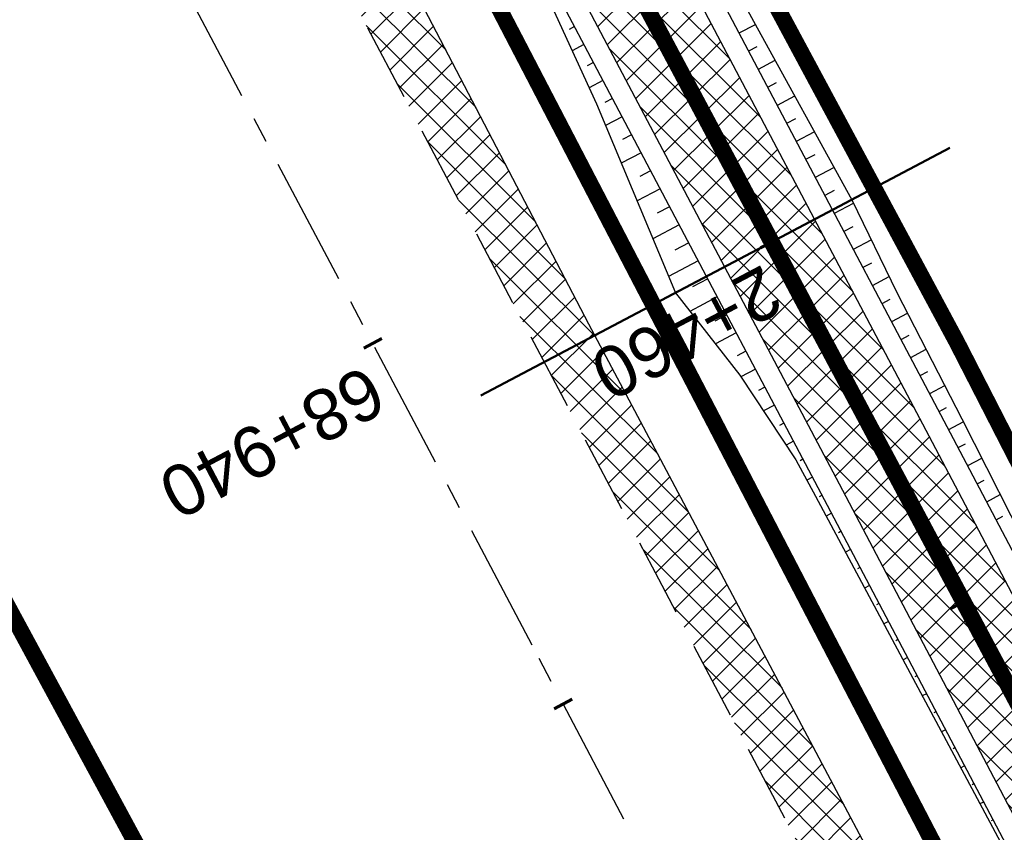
# Model space of a CAD drawing. Header units: metres. Extents: x 7529682 to 7533711, y 5721195 to 5727842.
# Tile 101 of 232: x 7530845 to 7530869, y 5725610 to 5725630. Entities that reach past the tile are written whole.
import ezdxf

# ---------------------------------------------------------------- set-up
doc = ezdxf.new("R2010")
doc.units = ezdxf.units.M
for name, pattern in [('817-dzialki-09-05-04$0$HIDDEN', [0.375, 0.25, -0.125]), ('ACAD_ISO05W100', [33, 24, -3, 0, -3, 0, -3]), ('CENTER', [50.800000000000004, 31.75, -6.35, 6.35, -6.35]), ('CENTER2', [28.575000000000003, 19.05, -3.175, 3.175, -3.175]), ('HIDDEN', [9.524999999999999, 6.35, -3.175])]:
    doc.linetypes.add(name, pattern=pattern)
for name, color, linetype in [('C-DROGI-SYTUACJA', 7, 'Continuous'), ('C-DROGI-SYTUACJA-ETYKIETY', 7, 'Continuous'), ('D-hatch-pobocza', 131, 'Continuous'), ('D-pobocza', 60, 'Continuous'), ('D-rowy', 160, 'Continuous'), ('D-skarpa', 2, 'Continuous'), ('D-skarpa-kreskowanie', 2, 'Continuous')]:
    doc.layers.add(name, color=color, linetype=linetype)
for name, color, linetype, lineweight, true_color in [('D-hatch-ciag-pieszo-rowerowy', 7, 'Continuous', 13, 0xff9f80), ('D-LR-etap-III', 7, '817-dzialki-09-05-04$0$HIDDEN', 50, 0x00008f), ('D-przekroje-pop', 7, 'Continuous', 50, 0x000099)]:
    doc.layers.add(name, color=color, linetype=linetype, lineweight=lineweight, true_color=true_color)
for name, color, linetype, lineweight in [('D-krawędzie', 3, 'Continuous', 30), ('D-obrzeża', 2, 'Continuous', 30), ('D-oś', 10, 'CENTER', 30), ('D-pas-drogowy', 7, 'ACAD_ISO05W100', 50)]:
    doc.layers.add(name, color=color, linetype=linetype, lineweight=lineweight)
doc.layers.add('poprzeczki', color=7, linetype='Continuous', true_color=0x0000c7)
doc.styles.get("Standard").update_dxf_attribs({"font": 'arial.ttf'})
pattern_1 = [(45, (0, 0), (-0.3367596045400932, 0.3367596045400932), []), (135, (0, 0), (-0.3367596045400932, -0.3367596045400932), [])]

# ---------------------------------------------------------------- blocks, each defined once
blk = doc.blocks.new('AeccTickLine')
at = {"color": 0, "linetype": 'ByBlock', "lineweight": -2}
blk.add_line((0, 1), (-3.673819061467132e-16, -1), dxfattribs=at)

msp = doc.modelspace()

# ---------------------------------------------------------------- hatches: boundary and pattern name
at = {"layer": 'D-hatch-ciag-pieszo-rowerowy'}
h = msp.add_hatch(dxfattribs=at)
h.set_pattern_fill('ANSI37', color=256, scale=0.15, style=0)
h.set_pattern_definition(pattern_1)
edge = h.paths.add_edge_path()
edge.add_line((7530818.124334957, 5725713.249359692), (7530816.540020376, 5725710.847100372))
edge.add_line((7530816.540020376, 5725710.847100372), (7530819.007277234, 5725705.983293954))
edge.add_line((7530819.007277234, 5725705.983293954), (7530845.280506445, 5725656.022485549))
edge.add_line((7530845.280506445, 5725656.022485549), (7530865.098461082, 5725618.485480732))
edge.add_line((7530865.098461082, 5725618.485480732), (7530869.70981049, 5725609.718526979))
edge.add_line((7530869.70981049, 5725609.718526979), (7530876.808834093, 5725596.199115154))
edge.add_arc((7530894.516073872, 5725605.497161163), 20.00000000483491, 207.7038992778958, 238.1442358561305)
edge.add_line((7530883.960419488, 5725588.509572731), (7530886.535482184, 5725586.909494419))
edge.add_arc((7530875.979827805, 5725569.92190599), 19.99999999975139, 27.703899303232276, 58.144235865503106, ccw=False)
edge.add_line((7530893.687067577, 5725579.219952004), (7530895.075885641, 5725576.575080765))
edge.add_line((7530895.075885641, 5725576.575080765), (7530899.583029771, 5725578.80364787))
edge.add_line((7530899.583029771, 5725578.80364787), (7530895.584255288, 5725580.984413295))
edge.add_arc((7530877.877015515, 5725571.686367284), 20.00000000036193, 27.70389929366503, 58.14423586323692)
edge.add_line((7530888.432669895, 5725588.673955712), (7530885.857607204, 5725590.27403402))
edge.add_arc((7530896.413261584, 5725607.26162245), 20.00000000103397, 207.7038992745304, 238.1442358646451, ccw=False)
edge.add_line((7530878.706021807, 5725597.963576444), (7530871.923215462, 5725610.88078273))
edge.add_line((7530871.923215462, 5725610.88078273), (7530867.310156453, 5725619.650988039))
edge.add_line((7530867.310156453, 5725619.650988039), (7530847.49262991, 5725657.187182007))
edge.add_line((7530847.49262991, 5725657.187182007), (7530821.21878027, 5725707.149163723))
edge.add_line((7530821.21878027, 5725707.149163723), (7530818.124334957, 5725713.249359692))
at = {"layer": 'D-hatch-pobocza'}
h = msp.add_hatch(dxfattribs=at)
h.set_pattern_fill('ANSI37', color=256, scale=0.15, style=0)
h.set_pattern_definition(pattern_1)
h.paths.add_polyline_path([(7530850.03, 5725639.55), (7530838.259999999, 5725661.68), (7530828.61, 5725680.54), (7530814.732364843, 5725707.80960475), (7530813.811654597, 5725705.117107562), (7530824.739035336, 5725684.389287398), (7530840.856259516, 5725653.693092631), (7530860.675070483, 5725616.154465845), (7530865.283000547, 5725607.394015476), (7530878.050274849, 5725583.079962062), (7530883.103617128, 5725573.520038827), (7530886.053023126, 5725572.463225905), (7530871.95, 5725597.92), (7530858.969999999, 5725622.4)])

# ---------------------------------------------------------------- linework, layer by layer
at = {"layer": 'C-DROGI-SYTUACJA', "color": 10, "linetype": 'CENTER2', "lineweight": 35, "ltscale": 0.2}
msp.add_lwpolyline([(7530731.225186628, 5725876.243669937), (7530749.9411932, 5725840.80064079), (7530776.607199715, 5725790.32115803), (7530793.835011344, 5725757.415136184), (7530804.978317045, 5725736.312752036, -0.004099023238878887), (7530807.239406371, 5725731.944510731), (7530820.113028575, 5725706.566228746), (7530830.270223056, 5725687.299354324), (7530846.386568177, 5725656.604833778), (7530866.204308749, 5725619.068234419), (7530877.760224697, 5725597.076230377, 0.1335355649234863), (7530884.90917624, 5725589.391702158), (7530887.484076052, 5725587.791725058, -0.1336076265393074), (7530894.635661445, 5725580.10218264), (7530904.400482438, 5725561.506014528, -0.1127731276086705)], format="xyb", dxfattribs=at)
at = {"layer": 'D-krawędzie', "linetype": 'HIDDEN', "ltscale": 0.3, "flags": 128}
msp.add_lwpolyline([(7530572.009999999, 5726166.06), (7530620.380949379, 5726072.761487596), (7530641.555222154, 5726032.007915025), (7530660.960861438, 5725995.070069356), (7530689.128213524, 5725941.540167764), (7530707.335918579, 5725907.031820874), (7530725.255781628, 5725873.092686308), (7530743.969545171, 5725837.653904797), (7530770.526708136, 5725787.119408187), (7530787.864146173, 5725754.266918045), (7530809.897571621, 5725712.541613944), (7530824.739035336, 5725684.389287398), (7530840.856259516, 5725653.693092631), (7530860.675070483, 5725616.154465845), (7530865.283000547, 5725607.394015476), (7530878.050274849, 5725583.079962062), (7530918.171722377, 5725507.178125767), (7530950.162943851, 5725446.305402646), (7530993.419108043, 5725364.264712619), (7531022.766433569, 5725308.719304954), (7531053.80955549, 5725249.872416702), (7531081.165622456, 5725197.874670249), (7531103.902359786, 5725154.540603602), (7531128.123220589, 5725108.448161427), (7531149.3, 5725068.249999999), (7531167.380094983, 5725033.766927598), (7531197.164745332, 5724976.987689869), (7531228.151004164, 5724918.034426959), (7531253.152837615, 5724870.491119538), (7531286.7961686, 5724806.653565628), (7531306.739858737, 5724768.664832), (7531335.094443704, 5724714.652299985), (7531357.3191504, 5724672.438740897), (7531373.644908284, 5724641.454376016), (7531392.161870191, 5724605.998675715), (7531418.480331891, 5724555.852756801), (7531439.726902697, 5724515.582472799), (7531468.399107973, 5724461.077223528), (7531491.782023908, 5724416.527754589), (7531531.990296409, 5724339.832565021), (7531557.226635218, 5724291.658956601), (7531569.851546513, 5724267.577443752), (7531591.375556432, 5724226.547822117), (7531610.003879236, 5724191.103071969), (7531616.882991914, 5724177.998849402), (7531629.984986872, 5724153.025496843), (7531641.006768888, 5724132.021778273), (7531664.906257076, 5724087.616922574), (7531677.64401952, 5724064.785715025), (7531683.112433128, 5724054.988140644), (7531686.752875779, 5724048.180044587), (7531695.447538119, 5724031.696667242), (7531703.748818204, 5724015.917210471), (7531709.214143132, 5724005.513965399), (7531719.388607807, 5723986.14687362), (7531726.295217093, 5723973.000144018), (7531732.740794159, 5723960.735633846), (7531735.13, 5723956.19)], dxfattribs=at)
at = {"layer": 'D-LR-etap-III', "ltscale": 10, "flags": 128}
msp.add_lwpolyline([(7531750.474471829, 5723895.103125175, 0.4, 0.4, 0), (7531750.505, 5723895.13, 0.4, 0.4, 0), (7531682.71, 5724022.92, 0.4, 0.4, 0), (7531619.177023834, 5724147.203692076, 0.4, 0.4, 0), (7531592.308960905, 5724198.48863389, 0.4, 0.4, 0), (7531553.263875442, 5724272.918564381, 0.4, 0.4, 0), (7531504.019999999, 5724366.79, 0.4, 0.4, 0), (7531482.09, 5724407.62, 0.4, 0.4, 0), (7531412.350402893, 5724541.182759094, 0.4, 0.4, 0), (7531388.463669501, 5724586.929768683, 0.4, 0.4, 0), (7531345.12, 5724669.94, 0.4, 0.4, 0), (7531127.66, 5725081.67, 0.4, 0.4, 0), (7531059.253139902, 5725211.040795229, 0.4, 0.4, 0), (7531008.007244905, 5725307.953830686, 0.4, 0.4, 0), (7530964.181635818, 5725390.835555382, 0.4, 0.4, 0), (7530914.557354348, 5725484.683561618, 0.4, 0.4, 0), (7530865.243241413, 5725577.493975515, 0.4, 0.4, 0), (7530840.085257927, 5725624.058651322, 0.4, 0.4, 0), (7530802.559525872, 5725694.924584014, 0.4, 0.4, 0), (7530755.54, 5725787.51, 0.4, 0.4, 0), (7530708.717810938, 5725876.303221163, 0.4, 0.4, 0), (7530695.12, 5725902.09, 0.4, 0.4, 0), (7530642.91397006, 5726001.07839487, 0.4, 0.4, 0), (7530634.934723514, 5726016.146615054, 0.4, 0.4, 0), (7530610.820000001, 5726061.929999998, 0.4, 0.4, 0), (7530610.820000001, 5726061.929999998, 0.4, 0.4, 0), (7530607.21, 5726063.51, 0.4, 0.4, 0), (7530597.42, 5726080.68, 0.4, 0.4, 0), (7530591.16, 5726088.44, 0.4, 0.4, 0), (7530581.28, 5726107.21, 0.4, 0.4, 0), (7530571.29, 5726130.56, 0.4, 0.4, 0), (7530549.554994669, 5726171.527317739, 0.4, 0.4, 0), (7530531.014309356, 5726206.473807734, 0.4, 0.4, 0), (7530516.461208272, 5726236.016618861, 0.4, 0.4, 0), (7530500.798929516, 5726266.141265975, 0.4, 0.4, 0), (7530491.349999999, 5726283.94, 0.4, 0.4, 0), (7530482.4, 5726303.41, 0.4, 0.4, 0), (7530482.4, 5726303.41, 0.4, 0.4, 0), (7530450.41, 5726357.28, 0.4, 0.4, 0), (7530397.759396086, 5726458.499907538, 0.4, 0.4, 0), (7530334.707815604, 5726583.664702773, 0.4, 0.4, 0), (7530303.939274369, 5726645.167943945, 0.4, 0.4, 0), (7530300.509779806, 5726651.777515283, 0.4, 0.4, 0), (7530289.213532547, 5726671.966724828, 0.4, 0.4, 0), (7530281.54, 5726685.57, 0.4, 0.4, 0), (7530261.37085633, 5726724.163374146, 0.4, 0.4, 0), (7530254.03, 5726738.21, 0.4, 0.4, 0), (7530197.219999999, 5726845.06, 0.4, 0.4, 0), (7530194.71, 5726849.15, 0.4, 0.4, 0), (7530195.92, 5726850.75, 0.4, 0.4, 0), (7530170.546669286, 5726892.961489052, 0.4, 0.4, 0), (7530143.174718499, 5726945.065838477, 0.4, 0.4, 0), (7530105.059999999, 5727018.32, 0.4, 0.4, 0), (7530100.059999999, 5727027.16, 0.4, 0.4, 0), (7530062.318670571, 5727099.625398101, 0.4, 0.4, 0), (7530015.378537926, 5727189.420463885, 0.4, 0.4, 0), (7529983.207960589, 5727250.206596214, 0.4, 0.4, 0), (7529953.284293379, 5727306.74720398, 0.4, 0.4, 0), (7529900.67053443, 5727406.15903814, 0.4, 0.4, 0), (7529890.630239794, 5727425.131178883, 0.4, 0.4, 0), (7529875.155383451, 5727454.426350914, 0.4, 0.4, 0), (7529857.560096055, 5727487.787346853, 0.4, 0.4, 0), (7529835.194401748, 5727530.19312405, 0.4, 0.4, 0), (7529811.740544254, 5727574.662079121, 0.4, 0.4, 0), (7529792.101859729, 5727611.922638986, 0.4, 0.4, 0), (7529768.066117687, 5727657.469613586, 0.4, 0.4, 0), (7529755.210566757, 5727682.131373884, 0.4, 0.4, 0), (7529753.309999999, 5727681.13, 0.4, 0.4, 0), (7529739.21, 5727707.77, 0.4, 0.4, 0), (7529735.394745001, 5727711.251990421, 0.4, 0.4, 0), (7529725.42, 5727730.2, 0.4, 0.4, 0), (7529723.55, 5727729.88, 0.4, 0.4, 0), (7529695.566668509, 5727782.932080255, 0.4, 0.4, 0), (7529717.67971874, 5727794.024357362, 0.4, 0.4, 0), (7529736.274870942, 5727758.647400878, 0.4, 0.4, 0), (7529736.274870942, 5727758.647400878, 0.4, 0.4, 0), (7529744.511003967, 5727750.406106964, 0.4, 0.4, 0), (7529744.511003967, 5727750.406106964, 0.4, 0.4, 0), (7529750.282568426, 5727738.549848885, 0.4, 0.4, 0), (7529777.108510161, 5727687.569424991, 0.4, 0.4, 0), (7529796.51537536, 5727651.329932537, 0.4, 0.4, 0), (7529814.937945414, 5727616.793170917, 0.4, 0.4, 0), (7529839.006722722, 5727572.303976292, 0.4, 0.4, 0), (7529860.617626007, 5727532.509108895, 0.4, 0.4, 0), (7529882.348967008, 5727491.504261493, 0.4, 0.4, 0), (7529904.865139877, 5727449.096370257, 0.4, 0.4, 0), (7529920.747384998, 5727418.884773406, 0.4, 0.4, 0), (7529946.676504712, 5727368.547487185, 0.4, 0.4, 0), (7529972.024701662, 5727320.573310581, 0.4, 0.4, 0), (7529987.740014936, 5727290.153392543, 0.4, 0.4, 0), (7529996.497385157, 5727273.661630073, 0.4, 0.4, 0), (7530017.541471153, 5727234.202689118, 0.4, 0.4, 0), (7530033.053657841, 5727204.864166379, 0.4, 0.4, 0), (7530051.622983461, 5727170.222745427, 0.4, 0.4, 0), (7530069.276612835, 5727137.015751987, 0.4, 0.4, 0), (7530089.385386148, 5727097.533639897, 0.4, 0.4, 0), (7530109.712512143, 5727060.746615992, 0.4, 0.4, 0), (7530136.769722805, 5727011.640131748, 0.4, 0.4, 0), (7530162.446686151, 5726962.743777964, 0.4, 0.4, 0), (7530187.674104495, 5726916.992101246, 0.4, 0.4, 0), (7530207.820739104, 5726879.335323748, 0.4, 0.4, 0), (7530230.625609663, 5726834.518686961, 0.4, 0.4, 0), (7530262.288093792, 5726776.61832811, 0.4, 0.4, 0), (7530277.509672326, 5726760.213143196, 0.4, 0.4, 0), (7530286.036865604, 5726744.106684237, 0.4, 0.4, 0), (7530288.097472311, 5726735.884066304, 0.4, 0.4, 0), (7530290.393870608, 5726725.046963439, 0.4, 0.4, 0), (7530296.17664807, 5726713.582980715, 0.4, 0.4, 0), (7530302.726195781, 5726701.18226779, 0.4, 0.4, 0), (7530325.685047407, 5726657.466383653, 0.4, 0.4, 0), (7530343.243978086, 5726623.648592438, 0.4, 0.4, 0), (7530360.229820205, 5726591.746871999, 0.4, 0.4, 0), (7530383.20855044, 5726548.059469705, 0.4, 0.4, 0), (7530406.017875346, 5726503.605514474, 0.4, 0.4, 0), (7530427.464919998, 5726462.620289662, 0.4, 0.4, 0), (7530447.9278544, 5726424.388014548, 0.4, 0.4, 0), (7530471.126878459, 5726379.920667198, 0.4, 0.4, 0), (7530490.501003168, 5726343.033350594, 0.4, 0.4, 0), (7530509.499458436, 5726306.733076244, 0.4, 0.4, 0), (7530529.890269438, 5726267.244072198, 0.4, 0.4, 0), (7530543.852446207, 5726238.990319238, 0.4, 0.4, 0), (7530554.808897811, 5726218.943990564, 0.4, 0.4, 0), (7530559.027108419, 5726212.223286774, 0.4, 0.4, 0), (7530563.060988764, 5726206.409670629, 0.4, 0.4, 0), (7530566.93354971, 5726200.463543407, 0.4, 0.4, 0), (7530569.771022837, 5726194.901501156, 0.4, 0.4, 0), (7530571.47319415, 5726191.282350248, 0.4, 0.4, 0), (7530572.839142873, 5726188.024533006, 0.4, 0.4, 0), (7530575.295071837, 5726182.034664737, 0.4, 0.4, 0), (7530579.736851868, 5726173.306070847, 0.4, 0.4, 0), (7530583.3, 5726167.41, 0.4, 0.4, 0), (7530593.4, 5726163.33, 0.4, 0.4, 0), (7530598.618375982, 5726155.264489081, 0.4, 0.4, 0), (7530608.258304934, 5726140.497132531, 0.4, 0.4, 0), (7530603.269999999, 5726136.83, 0.4, 0.4, 0), (7530606.53, 5726131.84, 0.4, 0.4, 0), (7530604.239057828, 5726124.21679044, 0.4, 0.4, 0), (7530605.847136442, 5726121.630127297, 0.4, 0.4, 0), (7530608.971611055, 5726116.164124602, 0.4, 0.4, 0), (7530618.114293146, 5726097.791111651, 0.4, 0.4, 0), (7530651.213125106, 5726034.959524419, 0.4, 0.4, 0), (7530670.243741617, 5725998.61095082, 0.4, 0.4, 0), (7530698.075474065, 5725945.952624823, 0.4, 0.4, 0), (7530716.505955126, 5725911.3051464, 0.4, 0.4, 0), (7530735.223454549, 5725875.667401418, 0.4, 0.4, 0), (7530752.504235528, 5725842.154920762, 0.4, 0.4, 0), (7530778.310652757, 5725793.501254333, 0.4, 0.4, 0), (7530797.499961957, 5725756.381811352, 0.4, 0.4, 0), (7530812.518974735, 5725728.28874362, 0.4, 0.4, 0), (7530820.039295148, 5725713.160404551, 0.4, 0.4, 0), (7530822.422446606, 5725710.193574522, 0.4, 0.4, 0), (7530833.154893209, 5725688.800634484, 0.4, 0.4, 0), (7530849.629354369, 5725656.158601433, 0.4, 0.4, 0), (7530867.98290276, 5725621.963939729, 0.4, 0.4, 0), (7530872.629809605, 5725612.88760475, 0.4, 0.4, 0), (7530880.354488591, 5725597.594500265, 0.4, 0.4, 0), (7530883.839446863, 5725593.389159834, 0.4, 0.4, 0), (7530891.782113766, 5725587.763349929, 0.4, 0.4, 0), (7530895.038670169, 5725584.280746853, 0.4, 0.4, 0), (7530897.033644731, 5725580.941110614, 0.4, 0.4, 0), (7530900.951646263, 5725579.945856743, 0.4, 0.4, 0), (7530904.80970798, 5725571.977328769, 0.4, 0.4, 0), (7530903.682362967, 5725568.566434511, 0.4, 0.4, 0), (7530908.900614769, 5725558.844845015, 0.4, 0.4, 0), (7530910.252030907, 5725545.671606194, 0.4, 0.4, 0), (7530912.872986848, 5725538.645543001, 0.4, 0.4, 0), (7530945.278171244, 5725478.464284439, 0.4, 0.4, 0), (7530959.692318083, 5725450.24628822, 0.4, 0.4, 0), (7531002.82670893, 5725368.192370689, 0.4, 0.4, 0), (7531044.703532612, 5725290.314293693, 0.4, 0.4, 0), (7531064.098839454, 5725253.212562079, 0.4, 0.4, 0), (7531083.010253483, 5725216.677517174, 0.4, 0.4, 0), (7531113.013137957, 5725158.465613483, 0.4, 0.4, 0), (7531137.364304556, 5725113.07076138, 0.4, 0.4, 0), (7531150.830830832, 5725086.711759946, 0.4, 0.4, 0), (7531159.745663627, 5725076.640848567, 0.4, 0.4, 0), (7531166.309999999, 5725074.58, 0.4, 0.4, 0), (7531172.29, 5725062.58, 0.4, 0.4, 0), (7531170.589828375, 5725055.605912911, 0.4, 0.4, 0), (7531173.732823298, 5725044.080706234, 0.4, 0.4, 0), (7531215.342008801, 5724964.859648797, 0.4, 0.4, 0), (7531238.054496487, 5724921.684649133, 0.4, 0.4, 0), (7531262.389821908, 5724875.282876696, 0.4, 0.4, 0), (7531295.587160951, 5724811.265731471, 0.4, 0.4, 0), (7531348.487908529, 5724712.362812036, 0.4, 0.4, 0), (7531363.740817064, 5724682.68394264, 0.4, 0.4, 0), (7531366.986905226, 5724675.865317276, 0.4, 0.4, 0), (7531382.541261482, 5724646.110625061, 0.4, 0.4, 0), (7531401.299165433, 5724610.874551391, 0.4, 0.4, 0), (7531428.964837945, 5724558.862274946, 0.4, 0.4, 0), (7531449.111202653, 5724520.397801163, 0.4, 0.4, 0), (7531477.292992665, 5724465.831467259, 0.4, 0.4, 0), (7531500.996290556, 5724421.112506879, 0.4, 0.4, 0), (7531512.121834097, 5724400.549045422, 0.4, 0.4, 0), (7531513.78163794, 5724396.757451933, 0.4, 0.4, 0), (7531526.32, 5724379.39, 0.4, 0.4, 0), (7531566.783642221, 5724302.73628205, 0.4, 0.4, 0), (7531578.579156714, 5724282.774819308, 0.4, 0.4, 0), (7531584.232619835, 5724273.111246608, 0.4, 0.4, 0), (7531590.109283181, 5724263.508189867, 0.4, 0.4, 0), (7531593.027899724, 5724258.771479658, 0.4, 0.4, 0), (7531595.711841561, 5724254.226824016, 0.4, 0.4, 0), (7531601.659976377, 5724243.898197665, 0.4, 0.4, 0), (7531606.097733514, 5724235.986407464, 0.4, 0.4, 0), (7531609.382207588, 5724230.799061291, 0.4, 0.4, 0), (7531611.580260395, 5724227.671180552, 0.4, 0.4, 0), (7531612.707802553, 5724225.86410867, 0.4, 0.4, 0), (7531618.665224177, 5724214.480919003, 0.4, 0.4, 0), (7531619.885522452, 5724212.333950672, 0.4, 0.4, 0), (7531620.931818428, 5724210.787064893, 0.4, 0.4, 0), (7531623.518605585, 5724207.111542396, 0.4, 0.4, 0), (7531626.143926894, 5724203.61306897, 0.4, 0.4, 0), (7531632.022984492, 5724196.485954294, 0.4, 0.4, 0), (7531653.949089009, 5724152.617641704, 0.4, 0.4, 0), (7531656.750690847, 5724143.103797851, 0.4, 0.4, 0), (7531659.61440691, 5724133.254504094, 0.4, 0.4, 0), (7531661.627147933, 5724128.646047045, 0.4, 0.4, 0.01093811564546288), (7531674.314987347, 5724101.43546424, 0.4, 0.4, 0), (7531685.137626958, 5724081.408252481, 0.4, 0.4, 0), (7531692.159945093, 5724066.277333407, 0.4, 0.4, 0), (7531699.662164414, 5724051.388120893, 0.4, 0.4, 0), (7531704.480624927, 5724040.808561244, 0.4, 0.4, 0), (7531704.480624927, 5724040.808561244, 0.4, 0.4, 0), (7531704.401251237, 5724037.368913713, 0.4, 0.4, 0), (7531720.383609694, 5724003.441317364, 0.4, 0.4, 0), (7531728.79890528, 5723986.206298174, 0.4, 0.4, 0), (7531733.237926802, 5723977.192631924, 0.4, 0.4, 0), (7531736.750027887, 5723969.505210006, 0.4, 0.4, 0), (7531737.336143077, 5723968.518916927, 0.4, 0.4, 0), (7531738.285051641, 5723967.699360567, 0.4, 0.4, 0), (7531742.180915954, 5723962.346428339, 0.4, 0.4, 0), (7531744.286141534, 5723958.615526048, 0.4, 0.4, 0), (7531755.393260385, 5723944.192617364, 0.4, 0.4, 0), (7531758.69, 5723936.76, 0.4, 0.4, 0), (7531780.08, 5723929.25, 0.4, 0.4, 0), (7531792.611989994, 5723906.337708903, 0.4, 0.4, 0), (7531792.611989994, 5723906.337708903, 0.4, 0.4, 0), (7531756.962094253, 5723883.055323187, 0.4, 0.4, 0), (7531750.46, 5723895.130000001, 0.4, 0.4, 0), (7531750.46, 5723895.130000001, 0, 0, 0)], format="xyseb", dxfattribs=at)
at = {"layer": 'D-obrzeża'}
for points in [[(7530899.583029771, 5725578.80364787), (7530896.833245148, 5725580.303266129, -0.1318475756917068), (7530894.957147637, 5725582.091610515, 0.1174482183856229), (7530888.432669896, 5725588.673955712), (7530885.857607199, 5725590.274034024, -0.1336076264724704), (7530878.706021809, 5725597.963576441), (7530871.923215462, 5725610.88078273), (7530867.310156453, 5725619.650988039), (7530847.49262991, 5725657.187182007), (7530831.376460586, 5725687.881367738), (7530821.21878027, 5725707.149163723)], [(7530819.007277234, 5725705.983293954), (7530829.163985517, 5725686.717340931), (7530845.280506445, 5725656.022485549), (7530865.098461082, 5725618.485480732), (7530869.70981049, 5725609.718526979), (7530876.808834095, 5725596.199115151, 0.1336076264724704), (7530883.960419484, 5725588.509572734), (7530886.535482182, 5725586.909494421, -0.1336076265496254), (7530893.687067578, 5725579.219952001), (7530895.075659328, 5725576.575511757)]]:
    msp.add_lwpolyline(points, format="xyb", dxfattribs=at)
at = {"layer": 'D-oś', "ltscale": 0.1}
msp.add_lwpolyline([(7530915.075467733, 5725505.546186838), (7530874.953735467, 5725581.448561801), (7530862.185373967, 5725605.764687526), (7530857.578697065, 5725614.522755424), (7530837.759286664, 5725652.062517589), (7530821.64157021, 5725682.759649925), (7530806.802584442, 5725710.90727788), (7530784.768746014, 5725752.633364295), (7530767.429894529, 5725785.48853276), (7530740.872937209, 5725836.022638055), (7530722.160718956, 5725871.458493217), (7530704.240385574, 5725905.398518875), (7530686.031764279, 5725939.908602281), (7530657.86242703, 5725993.442278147), (7530638.453085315, 5726030.387171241), (7530594.845000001, 5726110.895), (7530594.845000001, 5726110.895), (7530594.845000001, 5726110.895), (7530540.21, 5726214.45)], dxfattribs=at)
at = {"layer": 'D-pas-drogowy', "ltscale": 0.2, "flags": 128}
msp.add_lwpolyline([(7531633.018560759, 5724182.834272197, 0.4, 0.4, 0), (7531617.558899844, 5724211.608162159, 0.4, 0.4, 0), (7531566.783642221, 5724302.73628205, 0.4, 0.4, 0), (7531538.419082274, 5724356.469679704, 0.4, 0.4, 0), (7531526.32, 5724379.39, 0.4, 0.4, 0), (7531516.102085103, 5724393.607319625, 0.4, 0.4, 0.001485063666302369), (7531513.78037409, 5724396.837773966, 0.4, 0.4, 0), (7531501.87, 5724413.41, 0.4, 0.4, 0), (7531474.926107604, 5724464.507896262, 0.4, 0.4, 0), (7531446.200436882, 5724518.992313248, 0.4, 0.4, 0), (7531424.962185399, 5724559.262257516, 0.4, 0.4, 0), (7531398.444460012, 5724609.565801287, 0.4, 0.4, 0), (7531379.647455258, 5724645.216004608, 0.4, 0.4, 0), (7531365.23, 5724672.56, 0.4, 0.4, 0), (7531341.305752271, 5724717.915356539, 0.4, 0.4, 0), (7531312.899996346, 5724771.788898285, 0.4, 0.4, 0), (7531292.590923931, 5724810.306502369, 0.4, 0.4, 0), (7531259.391619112, 5724873.271351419, 0.4, 0.4, 0), (7531233.740401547, 5724921.922582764, 0.4, 0.4, 0), (7531203.072738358, 5724980.092044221, 0.4, 0.4, 0), (7531173.471398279, 5725036.225177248, 0.4, 0.4, 0), (7531168.269999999, 5725046.09, 0.4, 0.4, 0), (7531172.29, 5725062.58, 0.4, 0.4, 0), (7531166.309999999, 5725074.58, 0.4, 0.4, 0), (7531150.32, 5725079.6, 0.4, 0.4, 0), (7531141.5, 5725096.43, 0.4, 0.4, 0), (7531109.311735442, 5725157.814415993, 0.4, 0.4, 0), (7531086.641300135, 5725201.047918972, 0.4, 0.4, 0), (7531059.198258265, 5725253.383662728, 0.4, 0.4, 0), (7531028.206828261, 5725312.48946212, 0.4, 0.4, 0), (7530999.104694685, 5725367.990143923, 0.4, 0.4, 0), (7530956.247527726, 5725449.724815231, 0.4, 0.4, 0), (7530924.397774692, 5725510.463768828, 0.4, 0.4, 0), (7530897.509999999, 5725561.74, 0.4, 0.4, 0), (7530894.46, 5725566.14, 0.4, 0.4, 0), (7530892.16, 5725570.49, 0.4, 0.4, 0), (7530869.362688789, 5725613.307018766, 0.4, 0.4, 0), (7530861.693971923, 5725627.704613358, 0.4, 0.4, 0), (7530852.74, 5725644.52, 0.4, 0.4, 0), (7530831.509999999, 5725684.2, 0.4, 0.4, 0), (7530811.13, 5725722.52, 0.4, 0.4, 0), (7530792.3476413, 5725757.940652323, 0.4, 0.4, 0), (7530768.03, 5725803.8, 0.4, 0.4, 0), (7530748.768542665, 5725840.178507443, 0.4, 0.4, 0), (7530727.7, 5725879.97, 0.4, 0.4, 0), (7530712.0981582, 5725909.54523909, 0.4, 0.4, 0), (7530693.644105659, 5725944.645156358, 0.4, 0.4, 0), (7530665.702224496, 5725997.538976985, 0.4, 0.4, 0), (7530641.759999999, 5726042.88, 0.4, 0.4, 0), (7530616.5, 5726091.48, 0.4, 0.4, 0), (7530604.628439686, 5726114.319880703, 0.4, 0.4, -0.007762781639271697), (7530602.5, 5726118.43, 0.4, 0.4, 0), (7530603.992037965, 5726123.394821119, 0.4, 0.4, 0), (7530606.53, 5726131.84, 0.4, 0.4, 0), (7530603.269999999, 5726136.83, 0.4, 0.4, 0), (7530593.775620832, 5726151.368713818, 0.4, 0.4, 0), (7530590.202637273, 5726156.84001263, 0.4, 0.4, 0), (7530583.3, 5726167.41, 0.4, 0.4, 0), (7530580.578343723, 5726170.427567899, 0.4, 0.4, 0), (7530575.849999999, 5726175.67, 0.4, 0.4, 0), (7530569.009999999, 5726186.66, 0.4, 0.4, 0), (7530562.555322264, 5726199.189409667, 0.4, 0.4, 0), (7530555.67, 5726211.39, 0.4, 0.4, 0), (7530548.29, 5726224.23, 0.4, 0.4, 0), (7530540.58, 5726237.71, 0.4, 0.4, 0), (7530532.679999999, 5726252.65, 0.4, 0.4, 0), (7530524.059999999, 5726269.35, 0.4, 0.4, 0), (7530502.82, 5726309.91, 0.4, 0.4, 0), (7530488.83, 5726336.63, 0.4, 0.4, 0), (7530466.03, 5726380.16, 0.4, 0.4, 0), (7530438.469999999, 5726432.77, 0.4, 0.4, 0), (7530424.53, 5726459.09, 0.4, 0.4, 0), (7530401.63, 5726502.97, 0.4, 0.4, 0), (7530383.38, 5726538.06, 0.4, 0.4, 0), (7530353.969999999, 5726593.52, 0.4, 0.4, 0), (7530338.469999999, 5726622.74, 0.4, 0.4, 0), (7530322.009999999, 5726653.88, 0.4, 0.4, 0), (7530297.54, 5726700.33, 0.4, 0.4, 0), (7530287.38, 5726719.6, 0.4, 0.4, 0), (7530285.94993921, 5726722.315508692, 0.4, 0.4, 0), (7530280.259999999, 5726733.12, 0.4, 0.4, 0), (7530266.73, 5726758.74, 0.4, 0.4, 0), (7530260.42, 5726770.47, 0.4, 0.4, 0), (7530253.25, 5726783.82, 0.4, 0.4, 0), (7530244.95, 5726799.33, 0.4, 0.4, 0), (7530239.389999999, 5726808.49, 0.4, 0.4, 0), (7530238.29, 5726807.9, 0.4, 0.4, 0), (7530218.11, 5726850.67, 0.4, 0.4, 0), (7530175.906646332, 5726928.168028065, 0.4, 0.4, 0), (7530096.679999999, 5727076.15, 0.4, 0.4, 0), (7530094.679999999, 5727079.89, 0.4, 0.4, 0), (7530064.59693469, 5727135.522637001, 0.4, 0.4, 0), (7530046.730970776, 5727168.8921561, 0.4, 0.4, 0), (7530025.803045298, 5727208.461374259, 0.4, 0.4, 0), (7530012.846501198, 5727232.979315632, 0.4, 0.4, 0), (7529994.15, 5727268.45, 0.4, 0.4, 0), (7529981.670868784, 5727291.93018666, 0.4, 0.4, 0), (7529949.889999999, 5727351.73, 0.4, 0.4, 0), (7529924.75, 5727399.03, 0.4, 0.4, 0), (7529915.515824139, 5727417.099754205, 0.4, 0.4, 0), (7529885.83, 5727475.19, 0.4, 0.4, 0), (7529862.559999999, 5727519.97, 0.4, 0.4, 0), (7529852.984923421, 5727538.191086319, 0.4, 0.4, 0), (7529836.513084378, 5727569.51130111, 0.4, 0.4, 0), (7529815.36890814, 5727609.140983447, 0.4, 0.4, 0), (7529792.795203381, 5727651.247499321, 0.4, 0.4, 0), (7529774.199114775, 5727685.858348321, 0.4, 0.4, 0), (7529746.966026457, 5727736.059440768, 0.4, 0.4, 0), (7529733.92, 5727757.62, 0.4, 0.4, 0), (7529708.607472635, 5727806.388536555, 0.4, 0.4, 0), (7529688.491967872, 5727796.344621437, 0.4, 0.4, 0), (7529723.55, 5727729.88, 0.4, 0.4, 0), (7529725.42, 5727730.2, 0.4, 0.4, 0), (7529735.38, 5727711.28, 0.4, 0.4, 0), (7529739.21, 5727707.77, 0.4, 0.4, 0), (7529753.309999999, 5727681.13, 0.4, 0.4, 0), (7529755.178396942, 5727682.114424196, 0.4, 0.4, 0), (7529792.101859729, 5727611.922638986, 0.4, 0.4, 0), (7529811.740544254, 5727574.662079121, 0.4, 0.4, 0), (7529835.194401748, 5727530.19312405, 0.4, 0.4, 0), (7529857.560096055, 5727487.787346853, 0.4, 0.4, 0), (7529875.155383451, 5727454.426350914, 0.4, 0.4, 0), (7529890.630239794, 5727425.131178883, 0.4, 0.4, 0), (7529900.67053443, 5727406.15903814, 0.4, 0.4, 0), (7529953.284293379, 5727306.74720398, 0.4, 0.4, 0), (7529983.207960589, 5727250.206596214, 0.4, 0.4, 0), (7530015.378537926, 5727189.420463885, 0.4, 0.4, 0), (7530062.318670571, 5727099.625398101, 0.4, 0.4, 0), (7530100.059999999, 5727027.16, 0.4, 0.4, 0), (7530105.059999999, 5727018.32, 0.4, 0.4, 0), (7530143.174718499, 5726945.065838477, 0.4, 0.4, 0), (7530170.546669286, 5726892.961489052, 0.4, 0.4, 0), (7530195.92, 5726850.75, 0.4, 0.4, 0), (7530194.71, 5726849.15, 0.4, 0.4, 0), (7530197.219999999, 5726845.06, 0.4, 0.4, 0), (7530254.03, 5726738.21, 0.4, 0.4, 0), (7530261.37085633, 5726724.163374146, 0.4, 0.4, 0), (7530281.54, 5726685.57, 0.4, 0.4, 0), (7530289.213532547, 5726671.966724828, 0.4, 0.4, 0), (7530300.509779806, 5726651.777515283, 0.4, 0.4, 0), (7530303.939274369, 5726645.167943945, 0.4, 0.4, 0), (7530334.707815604, 5726583.664702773, 0.4, 0.4, 0), (7530397.759396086, 5726458.499907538, 0.4, 0.4, 0), (7530450.41, 5726357.28, 0.4, 0.4, 0), (7530482.4, 5726303.41, 0.4, 0.4, 0), (7530483.687990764, 5726301.003383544, 0.4, 0.4, 0), (7530491.349999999, 5726283.94, 0.4, 0.4, 0), (7530512.67, 5726243.78, 0.4, 0.4, 0), (7530529.429999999, 5726209.46, 0.4, 0.4, 0), (7530571.29, 5726130.56, 0.4, 0.4, 0), (7530581.28, 5726107.21, 0.4, 0.4, 0), (7530591.16, 5726088.44, 0.4, 0.4, 0), (7530597.42, 5726080.68, 0.4, 0.4, 0), (7530607.21, 5726063.51, 0.4, 0.4, 0), (7530610.820000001, 5726061.929999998, 0.4, 0.4, 0), (7530634.934723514, 5726016.146615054, 0.4, 0.4, 0), (7530642.91397006, 5726001.07839487, 0.4, 0.4, 0), (7530695.12, 5725902.09, 0.4, 0.4, 0), (7530708.717810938, 5725876.303221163, 0.4, 0.4, 0), (7530755.54, 5725787.51, 0.4, 0.4, 0), (7530802.559525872, 5725694.924584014, 0.4, 0.4, 0), (7530840.085257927, 5725624.058651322, 0.4, 0.4, 0), (7530865.243241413, 5725577.493975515, 0.4, 0.4, 0), (7530914.557354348, 5725484.683561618, 0.4, 0.4, 0), (7530964.181635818, 5725390.835555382, 0.4, 0.4, 0), (7531008.007244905, 5725307.953830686, 0.4, 0.4, 0), (7531059.253139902, 5725211.040795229, 0.4, 0.4, 0), (7531127.66, 5725081.67, 0.4, 0.4, 0), (7531345.12, 5724669.94, 0.4, 0.4, 0), (7531388.463669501, 5724586.929768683, 0.4, 0.4, 0), (7531412.350402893, 5724541.182759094, 0.4, 0.4, 0), (7531482.09, 5724407.62, 0.4, 0.4, 0), (7531504.019999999, 5724366.79, 0.4, 0.4, 0), (7531519.374444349, 5724337.520497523, 0.4, 0.4, 0), (7531563.748815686, 5724252.931583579, 0.4, 0.4, 0), (7531602.175111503, 5724179.681224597, 0.4, 0.4, 0), (7531619.177023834, 5724147.203692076, 0.4, 0.4, 0), (7531625.038493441, 5724135.63500206, 0.4, 0.4, 0), (7531656.796442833, 5724073.31633882, 0.4, 0.4, 0), (7531675.12, 5724037.36, 0.4, 0.4, 0), (7531682.71, 5724022.92, 0.4, 0.4, 0), (7531705.565196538, 5723979.810545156, 0.4, 0.4, 0), (7531736.605941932, 5723921.261514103, 0.4, 0.4, 0), (7531750.46, 5723895.130000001, 0.4, 0.4, 0), (7531740.769999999, 5723886.56, 0.4, 0.4, 0), (7531732.86, 5723885, 0.4, 0.4, 0), (7531722.179999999, 5723887.77, 0.4, 0.4, 0), (7531729.87, 5723862.17, 0.4, 0.4, 0), (7531742.92, 5723861.93, 0.4, 0.4, 0), (7531763.71, 5723859.52, 0.4, 0.4, 0), (7531768.42, 5723854.12, 0.4, 0.4, 0), (7531787.42, 5723817.97, 0.4, 0.4, 0), (7531795.57, 5723809.82, 0.4, 0.4, 0), (7531816.346897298, 5723819.850397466, 0.4, 0.4, 0), (7531816.346897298, 5723819.850397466, 0.4, 0.4, 0), (7531805.059999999, 5723843.23, 0.4, 0.4, 0), (7531803.61, 5723886.23, 0.4, 0.4, 0), (7531803.61, 5723886.23, 0.4, 0.4, 0), (7531780.08, 5723929.25, 0.4, 0.4, 0), (7531758.69, 5723936.76, 0.4, 0.4, 0), (7531749.3590272, 5723946.412126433, 0.4, 0.4, 0), (7531742.71, 5723953.29, 0.4, 0.4, 0), (7531735.177368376, 5723967.877529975, 0.4, 0.4, 0), (7531722.37, 5723992.68, 0.4, 0.4, 0), (7531705.041669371, 5724030.885563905, 0.4, 0.4, 0), (7531699.469999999, 5724043.17, 0.4, 0.4, 0), (7531692.69, 5724058.11, 0.4, 0.4, 0), (7531679.672010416, 5724084.016803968, 0.4, 0.4, 0), (7531674.55, 5724094.21, 0.4, 0.4, 0), (7531666.633166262, 5724114.002855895, 0.4, 0.4, 0), (7531649, 5724153.82, 0.4, 0.4, 0), (7531641.49, 5724149.34, 0.4, 0.4, 0), (7531626.04, 5724179.34, 0.4, 0.4, 0), (7531633.03, 5724182.84, 0, 0, 0)], format="xyseb", dxfattribs=at)
at = {"layer": 'D-pobocza'}
msp.add_lwpolyline([(7530886.053023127, 5725572.463225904), (7530871.95, 5725597.92), (7530858.969999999, 5725622.4), (7530850.03, 5725639.55), (7530838.259999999, 5725661.68), (7530828.61, 5725680.54), (7530814.732364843, 5725707.80960475)], dxfattribs=at)
for points in [[(7530896.348277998, 5725580.604899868), (7530896.026936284, 5725581.216864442, 0.1336076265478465), (7530888.696561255, 5725589.098645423), (7530886.121498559, 5725590.698723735, -0.1336076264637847), (7530879.148702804, 5725598.196027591), (7530872.365896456, 5725611.11323388), (7530867.752495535, 5725619.884089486), (7530847.935054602, 5725657.420121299), (7530831.818955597, 5725688.114173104), (7530821.661080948, 5725707.382337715)], [(7530818.564976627, 5725705.750120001), (7530828.721490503, 5725686.484535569), (7530844.838081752, 5725655.789546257), (7530864.656122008, 5725618.25237927), (7530869.267292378, 5725609.485765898), (7530876.366153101, 5725595.966664, 0.1336076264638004), (7530883.696528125, 5725588.084883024), (7530886.271590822, 5725586.484804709, -0.133607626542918), (7530893.244386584, 5725578.987500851), (7530894.624227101, 5725576.359726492)]]:
    msp.add_lwpolyline(points, format="xyb", dxfattribs=at)
at = {"layer": 'D-przekroje-pop', "extrusion": (0.4668831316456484, -0.8843190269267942, 0), "elevation": -1547245.498721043}
msp.add_lwpolyline([(9332888.23489752, 0), (9332883.23489752, 0), (9332875.23489752, 0)], dxfattribs=at)
at = {"layer": 'D-rowy', "linetype": 'HIDDEN', "ltscale": 0.1, "const_width": 0.4, "flags": 128}
msp.add_lwpolyline([(7530883.810764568, 5725577.738263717), (7530881.989102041, 5725581.824857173), (7530870.79461293, 5725603.155420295), (7530854.160482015, 5725635.155020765), (7530838.135953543, 5725665.424356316), (7530816.674009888, 5725707.159485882)], dxfattribs=at)
at = {"layer": 'D-skarpa', "linetype": 'Continuous'}
for points in [[(7530845.433975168, 5725654.480680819), (7530850.155181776, 5725645.665142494), (7530852.507902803, 5725641.253211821), (7530854.79849637, 5725636.808480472), (7530857.074458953, 5725632.35602458), (7530859.151880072, 5725627.798747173), (7530861.089431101, 5725623.16762426), (7530862.668583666, 5725621.145757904), (7530864.042654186, 5725619.072733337), (7530864.52177466, 5725618.179927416), (7530866.398996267, 5725614.66686903), (7530873.468715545, 5725601.436979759)], [(7530851.098232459, 5725651.817101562), (7530853.462289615, 5725647.411155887), (7530855.853869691, 5725643.019741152), (7530858.220829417, 5725638.615327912), (7530863.00587516, 5725629.833493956), (7530865.409352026, 5725625.448360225), (7530866.51974949, 5725623.179010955), (7530868.107035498, 5725620.072793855), (7530869.915988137, 5725616.514907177), (7530872.20720501, 5725612.070602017), (7530874.514748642, 5725607.634875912)]]:
    msp.add_lwpolyline(points, dxfattribs=at)
at = {"layer": 'D-skarpa-kreskowanie', "linetype": 'Continuous'}
for p, q in [((7530858.612903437, 5725629.698783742, 107.6009921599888), (7530858.481059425, 5725629.629175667, 107.5015931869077)), ((7530862.654026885, 5725629.54105186, 107.7339979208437), (7530863.051224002, 5725629.750755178, 107.4345456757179)), ((7530858.846345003, 5725629.256624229, 107.6017338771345), (7530858.556957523, 5725629.103839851, 107.3835607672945)), ((7530862.887468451, 5725629.098892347, 107.7347396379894), (7530863.08952007, 5725629.205567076, 107.5824102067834)), ((7530863.120910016, 5725628.656732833, 107.735481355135), (7530863.531919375, 5725628.873728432, 107.4256158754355)), ((7530859.079786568, 5725628.814464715, 107.6024755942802), (7530858.922243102, 5725628.731288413, 107.4837014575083)), ((7530859.313228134, 5725628.372305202, 107.603217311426), (7530858.972441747, 5725628.19238437, 107.3462938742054)), ((7530863.354351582, 5725628.21457332, 107.7362230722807), (7530863.563309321, 5725628.32489419, 107.5786870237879)), ((7530859.5466697, 5725627.930145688, 107.6039590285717), (7530859.362473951, 5725627.832898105, 107.4650913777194)), ((7530863.587793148, 5725627.772413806, 107.7369647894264), (7530864.012614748, 5725627.996701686, 107.4166860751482)), ((7530859.780111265, 5725627.487986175, 107.6047007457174), (7530859.372033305, 5725627.272538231, 107.2970452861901)), ((7530863.821234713, 5725627.330254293, 107.737706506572), (7530864.037098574, 5725627.444221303, 107.5749638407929)), ((7530860.013552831, 5725627.045826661, 107.605442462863), (7530859.789670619, 5725626.927626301, 107.4366546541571)), ((7530864.054676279, 5725626.888094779, 107.7384482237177), (7530864.493310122, 5725627.11967494, 107.4077562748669)), ((7530860.246994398, 5725626.603667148, 107.6061841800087), (7530859.75954351, 5725626.346313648, 107.2386884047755)), ((7530864.288117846, 5725626.445935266, 107.7391899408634), (7530864.510887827, 5725626.563548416, 107.5712406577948)), ((7530864.521559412, 5725626.003775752, 107.739931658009), (7530864.974005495, 5725626.242648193, 107.3988264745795)), ((7530860.480435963, 5725626.161507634, 107.6069258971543), (7530860.216867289, 5725626.022354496, 107.4082179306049)), ((7530860.713877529, 5725625.719348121, 107.6076676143), (7530860.147053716, 5725625.420089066, 107.1803315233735)), ((7530864.755000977, 5725625.561616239, 107.7406733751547), (7530864.984677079, 5725625.68287553, 107.5675174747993)), ((7530860.947319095, 5725625.277188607, 107.6084093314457), (7530860.644063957, 5725625.117082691, 107.3797812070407)), ((7530864.988442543, 5725625.119456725, 107.7414150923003), (7530865.450834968, 5725625.363580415, 107.3928112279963)), ((7530861.18076066, 5725624.835029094, 107.6091510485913), (7530860.534563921, 5725624.493864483, 107.1219746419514)), ((7530865.221884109, 5725624.677297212, 107.742156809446), (7530865.446288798, 5725624.795773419, 107.5729750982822)), ((7530861.414202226, 5725624.392869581, 107.609892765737), (7530861.071260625, 5725624.211810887, 107.3513444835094)), ((7530865.455325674, 5725624.235137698, 107.7428985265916), (7530865.890552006, 5725624.464918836, 107.4147755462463)), ((7530861.647643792, 5725623.950710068, 107.6106344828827), (7530860.922074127, 5725623.5676399, 107.0636177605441)), ((7530865.68876724, 5725623.792978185, 107.7436402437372), (7530865.899588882, 5725623.904283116, 107.5846989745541)), ((7530865.922208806, 5725623.350818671, 107.7443819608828), (7530866.330269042, 5725623.566257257, 107.4367398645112)), ((7530861.881085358, 5725623.508550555, 107.6113762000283), (7530861.506558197, 5725623.310816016, 107.3290151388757)), ((7530862.114526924, 5725623.066391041, 107.6121179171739), (7530861.444702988, 5725622.712752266, 107.107128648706)), ((7530866.155650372, 5725622.908659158, 107.7458013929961), (7530866.35341948, 5725623.013072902, 107.5967006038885)), ((7530862.34796849, 5725622.624231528, 107.6128596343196), (7530862.052671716, 5725622.468327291, 107.3902314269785)), ((7530866.389091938, 5725622.466499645, 107.7514480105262), (7530866.778726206, 5725622.672210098, 107.4576974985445)), ((7530862.581410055, 5725622.182072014, 107.6136013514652), (7530862.070046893, 5725621.912093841, 107.2280777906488)), ((7530866.622533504, 5725622.024340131, 107.7570946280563), (7530866.814398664, 5725622.12563684, 107.6124449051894)), ((7530862.814851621, 5725621.739912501, 107.6143430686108), (7530862.598785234, 5725621.625838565, 107.451447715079)), ((7530866.855975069, 5725621.582180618, 107.7627412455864), (7530867.233801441, 5725621.781657, 107.4778928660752)), ((7530863.048293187, 5725621.297752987, 107.6155053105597), (7530862.692385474, 5725621.109848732, 107.3471817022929)), ((7530867.089416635, 5725621.140021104, 107.7683878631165), (7530867.275377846, 5725621.238200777, 107.6281892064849)), ((7530867.322858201, 5725620.697861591, 107.774034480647), (7530867.688876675, 5725620.891103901, 107.498088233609)), ((7530863.281734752, 5725620.855593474, 107.6211519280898), (7530863.125869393, 5725620.773303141, 107.503642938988)), ((7530863.515176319, 5725620.41343396, 107.6267985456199), (7530863.247622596, 5725620.272176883, 107.4250861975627)), ((7530867.556299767, 5725620.255702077, 107.779681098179), (7530867.73635703, 5725620.350764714, 107.643933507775)), ((7530863.748617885, 5725619.971274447, 107.63244516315), (7530863.63692952, 5725619.912307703, 107.5482418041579)), ((7530867.789601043, 5725619.813468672, 107.7853269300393), (7530868.144160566, 5725619.99977548, 107.5183030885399)), ((7530863.982059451, 5725619.529114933, 107.6380917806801), (7530863.802859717, 5725619.434505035, 107.5029906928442)), ((7530868.02217792, 5725619.370853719, 107.7909687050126), (7530868.196484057, 5725619.462444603, 107.6596958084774)), ((7530864.215501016, 5725619.08695542, 107.6437383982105), (7530864.145184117, 5725619.049831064, 107.5907255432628)), ((7530868.254754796, 5725618.928238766, 107.7966104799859), (7530868.597419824, 5725619.108295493, 107.5385427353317)), ((7530864.448942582, 5725618.644795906, 107.6493850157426), (7530864.311302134, 5725618.572127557, 107.5456160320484)), ((7530868.487331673, 5725618.485623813, 107.8022522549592), (7530868.655690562, 5725618.574089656, 107.6754574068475)), ((7530864.682289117, 5725618.202586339, 107.6550321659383), (7530864.614899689, 5725618.167175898, 107.6042769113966)), ((7530868.719908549, 5725618.04300886, 107.8078940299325), (7530869.050679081, 5725618.216815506, 107.5587823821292)), ((7530864.914865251, 5725617.759970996, 107.6606836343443), (7530864.783160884, 5725617.690765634, 107.5614890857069)), ((7530868.952485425, 5725617.600393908, 107.8135358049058), (7530869.114897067, 5725617.685734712, 107.6912190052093)), ((7530865.147441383, 5725617.317355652, 107.6663351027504), (7530865.083126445, 5725617.283560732, 107.6178958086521)), ((7530865.380017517, 5725616.874740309, 107.6719865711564), (7530865.254462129, 5725616.808765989, 107.5774239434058)), ((7530865.612593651, 5725616.432124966, 107.6776380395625), (7530865.551353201, 5725616.399945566, 107.6315147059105)), ((7530865.845169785, 5725615.989509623, 107.6832895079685), (7530865.725763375, 5725615.926766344, 107.5933588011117)), ((7530866.077745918, 5725615.546894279, 107.6889409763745), (7530866.019579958, 5725615.5163304, 107.6451336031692)), ((7530866.310322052, 5725615.104278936, 107.6945924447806), (7530866.19706462, 5725615.044766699, 107.609293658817)), ((7530866.542898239, 5725614.661663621, 107.7002432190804), (7530866.487807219, 5725614.6327155, 107.6587521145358)), ((7530866.775474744, 5725614.219048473, 107.7058898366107), (7530866.668373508, 5725614.16277107, 107.6252278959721)), ((7530867.008051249, 5725613.776433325, 107.711536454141), (7530866.956041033, 5725613.749104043, 107.6723656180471)), ((7530867.240627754, 5725613.333818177, 107.7171830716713), (7530867.139688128, 5725613.280778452, 107.6411616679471)), ((7530867.47320426, 5725612.891203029, 107.7228296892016), (7530867.424274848, 5725612.865492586, 107.6859791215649)), ((7530867.705780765, 5725612.448587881, 107.7284763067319), (7530867.611002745, 5725612.398785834, 107.657095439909)), ((7530867.938357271, 5725612.005972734, 107.7341229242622), (7530867.892508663, 5725611.981881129, 107.6995926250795)), ((7530868.170933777, 5725611.563357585, 107.7397695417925), (7530868.082317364, 5725611.516793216, 107.6730292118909)), ((7530868.403510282, 5725611.120742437, 107.7454161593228), (7530868.360742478, 5725611.098269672, 107.7132061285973)), ((7530868.636086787, 5725610.67812729, 107.7510627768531), (7530868.553631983, 5725610.634800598, 107.6889629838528)), ((7530868.868663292, 5725610.235512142, 107.7567093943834), (7530868.828976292, 5725610.214658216, 107.7268196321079))]:
    msp.add_line(p, q, dxfattribs=at)

# ---------------------------------------------------------------- block references
at = {"layer": 'C-DROGI-SYTUACJA-ETYKIETY', "color": 2, "linetype": 'Continuous', "lineweight": 60, "xscale": 0.25, "yscale": 0.25, "zscale": 0.25}
for p, rotation in [((7530853.669526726, 5725621.927078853), 297.8321633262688), ((7530858.3361438, 5725613.082721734), 297.7440278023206)]:
    msp.add_blockref('AeccTickLine', p, dxfattribs=dict(at, rotation=rotation))
at = {"layer": 'poprzeczki', "color": 2, "linetype": 'Continuous', "lineweight": 60, "xscale": 0.25, "yscale": 0.25, "zscale": 0.25}
for p, rotation in [((7530863.396838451, 5725624.385837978), 297.8321633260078), ((7530868.058772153, 5725615.539014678), 297.7201250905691)]:
    msp.add_blockref('AeccTickLine', p, dxfattribs=dict(at, rotation=rotation))

# ---------------------------------------------------------------- texts
at = {"layer": 'C-DROGI-SYTUACJA-ETYKIETY', "color": 2}
for s, rotation, p in [('2+460', 207.8321633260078, (7530863.240299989, 5725623.879137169)), ('68+940', 207.8321633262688, (7530853.512988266, 5725621.420378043))]:
    msp.add_text(s, height=1.25, rotation=rotation, dxfattribs=at).set_placement(p)

doc.saveas('drawing.dxf')
